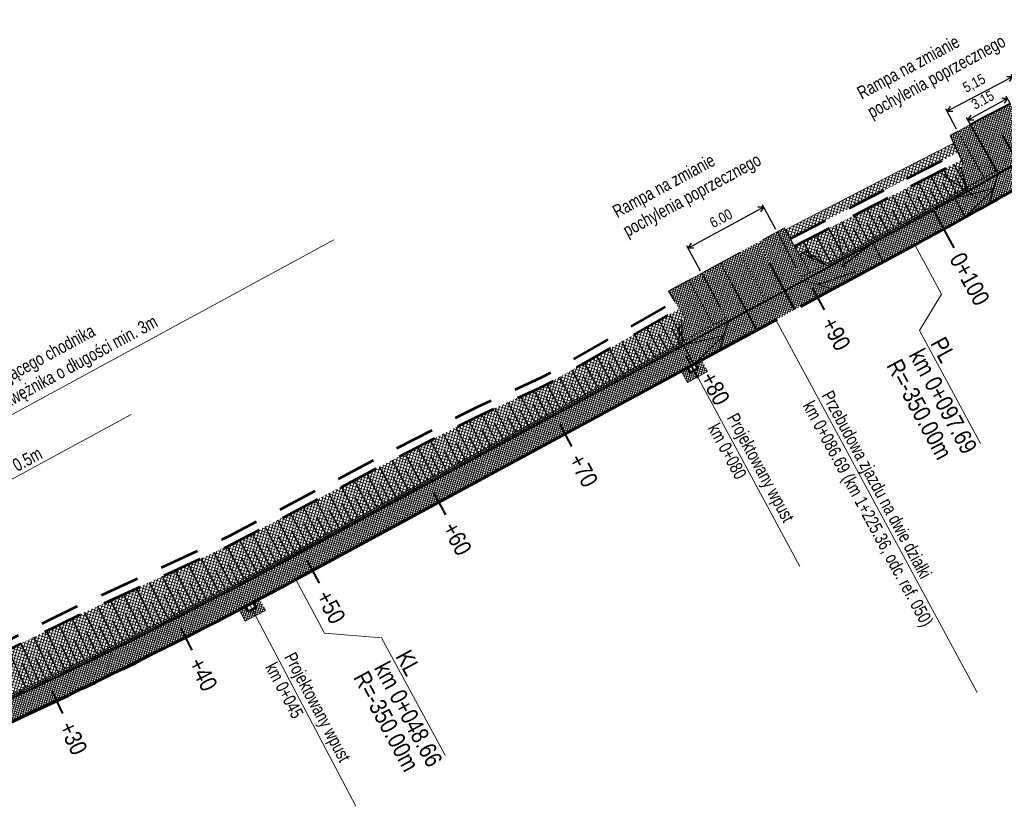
# Model space of a CAD drawing. Header units: metres. Extents: x 7437418 to 7437771, y 5556617 to 5556935.
# Tile 2 of 7: x 7437544 to 7437612, y 5556686 to 5556740. Entities that reach past the tile are written whole.
import ezdxf

# ---------------------------------------------------------------- set-up
doc = ezdxf.new("R2010")
doc.units = ezdxf.units.M
doc.header["$MEASUREMENT"] = 0
for name, pattern in [('DGN Style 2', [4.597421, 2.758453, -1.838968]), ('DGN Style 3', [6.436389, 4.597421, -1.838968]), ('DGN Style 4', [7.360471, 3.677937, -1.838968, 0.004597, -1.838968])]:
    doc.linetypes.add(name, pattern=pattern)
doc.layers.get('0').update_dxf_attribs({"color": 250})
for name, color, linetype, lineweight in [('D_balustrada', 6, 'Continuous', 30), ('D_kilometraz', 1, 'Continuous', 40), ('D_krawedz swobodna jezdni', 7, 'DGN Style 2', 30), ('D_kraweznik', 7, 'Continuous', 70), ('D_kraweznik obnizony', 7, 'DGN Style 3', 70), ('D_obrzeze', 7, 'Continuous', 40), ('D_odwodnienie liniowe_wpust', 5, 'Continuous', 53), ('D_opis trasy', 7, 'Continuous', 13), ('D_opisy', 7, 'Continuous', 13), ('D_osie', 1, 'DGN Style 4', 40), ('D_plantowanie', 102, 'DGN Style 2', 30), ('D_pobocze', 7, 'Continuous', 13), ('D_rampa', 7, 'DGN Style 2', 30), ('D_sciek kolejowy', 5, 'DGN Style 2', 53), ('D_sciek korytkowy', 4, 'DGN Style 2', 53), ('D_skarpa umocnienie', 9, 'Continuous', 0), ('D_skarpa-symbol', 7, 'Continuous', 30), ('D_wymiary', 7, 'Continuous', 13), ('D_zakres', 7, 'DGN Style 2', 13), ('DS_chodniki', 4, 'Continuous', 0), ('DS_nawierzchnia bitumiczna odtworzenie', 252, 'Continuous', 0), ('DS_pobocze', 1, 'Continuous', 0), ('DS_zjazdy kostka', 30, 'Continuous', 0), ('DS_zjazdy kruszywo', 2, 'Continuous', 0)]:
    doc.layers.add(name, color=color, linetype=linetype, lineweight=lineweight)
doc.layers.add('DS_niwelowanie', color=7, linetype='Continuous', lineweight=0, true_color=0x009c00)
doc.styles.add('ROMANS', font='arial.ttf', dxfattribs={"width": 0.8})
doc.styles.get("Standard").update_dxf_attribs({"font": 'txt.shx', "width": 0.75})
doc.styles.add('Style-Arial Narrow', font='ARIALN.TTF')
doc.dimstyles.new('1-500', dxfattribs={"dimscale": 10, "dimtxt": 0.1, "dimasz": 0.07, "dimexe": 0, "dimexo": 0, "dimgap": 0.05, "dimtad": 1, "dimdec": 1, "dimzin": 0, "dimtxsty": 'ROMANS', "dimcen": 0.1, "dimclrt": 256, "dimadec": 0, "dimazin": 0, "dimtfac": 0.666667, "dimtdec": 1, "dimtofl": 0, "dimtmove": 1, "dimatfit": 2, "dimfxl": 1, "dimtolj": 1, "dimtzin": 0, "dimarcsym": 0})

# ---------------------------------------------------------------- blocks, each defined once
blk = doc.blocks.new('TerminatorOpen')
at = {"color": 0, "linetype": 'ByBlock', "lineweight": -2}
for q in [(-1, 0.5), (-1, 0), (-1, -0.5)]:
    blk.add_line((0, 0), q, dxfattribs=at)
blk = doc.blocks.new('*D11')
at = {"layer": 'D_wymiary', "color": 0, "lineweight": -2}
for p, q in [((7437610.268, 5556733.69), (7437612.392, 5556734.847)), ((7437612.925, 5556734.621), (7437612.622, 5556735.178)), ((7437610.169, 5556733.119), (7437609.865, 5556733.676))]:
    blk.add_line(p, q, dxfattribs=at)
at = {"layer": 'Defpoints', "color": 0}
for p in [(7437612.708, 5556735.019), (7437613.011, 5556734.463), (7437610.255, 5556732.961)]:
    blk.add_point(p, dxfattribs=at)
at = {"layer": 'D_wymiary', "color": 0, "lineweight": -2, "xscale": 0.36, "yscale": 0.36, "zscale": 0.36}
for p, rotation in [((7437612.708, 5556735.019), 28.57741465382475), ((7437609.952, 5556733.518), 208.5774146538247)]:
    blk.add_blockref('TerminatorOpen', p, dxfattribs=dict(at, rotation=rotation))
at = {"layer": 'D_wymiary', "insert": (7437610.982, 5556734.908), "char_height": 0.72, "attachment_point": 5, "rotation": 28.57741, "style": 'Style-Arial Narrow'}
blk.add_mtext('3.15', dxfattribs=at)
blk = doc.blocks.new('*D13')
at = {"layer": 'D_wymiary', "color": 0, "lineweight": -2}
for p, q in [((7437590.777, 5556724.77), (7437595.412, 5556727.275)), ((7437596.577, 5556725.878), (7437595.643, 5556727.605)), ((7437591.328, 5556722.992), (7437590.374, 5556724.757))]:
    blk.add_line(p, q, dxfattribs=at)
at = {"layer": 'Defpoints', "color": 0}
for p in [(7437595.729, 5556727.447), (7437596.662, 5556725.719), (7437591.414, 5556722.834)]:
    blk.add_point(p, dxfattribs=at)
at = {"layer": 'D_wymiary', "color": 0, "lineweight": -2, "xscale": 0.36, "yscale": 0.36, "zscale": 0.36}
for p, rotation in [((7437595.729, 5556727.447), 28.39336528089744), ((7437590.46, 5556724.599), 208.3933652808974)]:
    blk.add_blockref('TerminatorOpen', p, dxfattribs=dict(at, rotation=rotation))
at = {"layer": 'D_wymiary', "insert": (7437592.748, 5556726.663), "char_height": 0.72, "attachment_point": 5, "rotation": 28.39337, "style": 'Style-Arial Narrow'}
blk.add_mtext('6.00', dxfattribs=at)
blk = doc.blocks.new('*D14')
at = {"layer": 'D_wymiary', "color": 0, "lineweight": -2}
for p, q in [((7437613.715, 5556735.27), (7437612.972, 5556736.682)), ((7437608.82, 5556734.294), (7437612.737, 5556736.355)), ((7437609.161, 5556732.874), (7437608.418, 5556734.286))]:
    blk.add_line(p, q, dxfattribs=at)
at = {"layer": 'Defpoints', "color": 0}
for p in [(7437613.056, 5556736.523), (7437613.799, 5556735.11), (7437609.245, 5556732.714)]:
    blk.add_point(p, dxfattribs=at)
at = {"layer": 'D_wymiary', "color": 0, "lineweight": -2, "xscale": 0.36, "yscale": 0.36, "zscale": 0.36}
for p, rotation in [((7437613.056, 5556736.523), 27.75115635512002), ((7437608.502, 5556734.127), 207.75115635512)]:
    blk.add_blockref('TerminatorOpen', p, dxfattribs=dict(at, rotation=rotation))
at = {"layer": 'D_wymiary', "insert": (7437610.41, 5556736.026), "char_height": 0.72, "attachment_point": 5, "rotation": 27.75116, "style": 'Style-Arial Narrow'}
blk.add_mtext('5,15', dxfattribs=at)

msp = doc.modelspace()

# ---------------------------------------------------------------- hatches: boundary and pattern name
at = {"layer": 'D_skarpa umocnienie'}
h = msp.add_hatch(dxfattribs=at)
h.set_pattern_fill('CROSSHATCH', color=256, style=0, pattern_type=2)
h.set_pattern_definition([(73.4667, (7437603.85341, 5556728.89666), (-0.191731, 0.0569144), []), (343.4667, (7437603.85341, 5556728.89666), (0.0569144, 0.191731), [])])
h.paths.add_polyline_path([(7437608.923, 5556731.879), (7437605.381, 5556730.055), (7437597.268, 5556725.876), (7437597.589, 5556725.254), (7437605.702, 5556729.433), (7437609.244, 5556731.257)])
h = msp.add_hatch(dxfattribs=at)
h.set_pattern_fill('CROSSHATCH', color=256, style=0, pattern_type=2)
h.set_pattern_definition([(73.4667, (7437604.92996, 5556727.38189), (-0.191731, 0.0569144), []), (343.4667, (7437604.92996, 5556727.38189), (0.0569144, 0.191731), [])])
h.paths.add_polyline_path([(7437605.413, 5556726.361, 0.003602), (7437609.809, 5556728.779), (7437609.244, 5556730.101), (7437609.471, 5556730.206), (7437609.697, 5556730.312), (7437609.508, 5556730.718), (7437605.977, 5556728.899), (7437597.875, 5556724.726), (7437598.206, 5556724.145), (7437598.422, 5556724.269), (7437598.64, 5556724.393), (7437600.053, 5556723.464)])
h = msp.add_hatch(dxfattribs=at)
h.set_pattern_fill('CROSSHATCH', color=256, style=0, pattern_type=2)
h.set_pattern_definition([(73.46674, (7437543.9148, 5556695.91894), (-0.19173095, 0.05691436), []), (343.46675, (7437543.9148, 5556695.91894), (0.05691436, 0.19173095), [])])
h.paths.add_polyline_path([(7437524.546, 5556689.317, 0.111509), (7437526.797, 5556688.154), (7437526.671, 5556687.67, 0.165218), (7437530.681, 5556687.961), (7437532.299, 5556688.645, 0.023893), (7437562.283, 5556703.048), (7437589.809, 5556717.926), (7437589.812, 5556719.439), (7437590.026, 5556719.569), (7437590.239, 5556719.7), (7437589.839, 5556720.352), (7437580.601, 5556715.082), (7437580.134, 5556714.865), (7437576.036, 5556712.988), (7437575.592, 5556712.773), (7437569.814, 5556709.802), (7437569.372, 5556709.571), (7437558.769, 5556704.01), (7437558.314, 5556703.797), (7437548.46, 5556699.241), (7437548.017, 5556699.034), (7437536.068, 5556693.16), (7437535.604, 5556692.938)])
at = {"layer": 'DS_chodniki'}
h = msp.add_hatch(dxfattribs=at)
h.set_pattern_fill('CROSSHATCH', color=256, style=0, pattern_type=2)
h.set_pattern_definition([(73.4667, (7437604.44557, 5556724.3554), (-0.1437982, 0.0426858), []), (343.4667, (7437604.44557, 5556724.3554), (0.0426858, 0.1437982), [])])
h.paths.add_polyline_path([(7437605.532, 5556726.141), (7437598.492, 5556722.336), (7437600.524, 5556721.729), (7437606.245, 5556724.822, 0.004295), (7437611.51, 5556727.726), (7437612.071, 5556729.767, -0.005364)])
h = msp.add_hatch(dxfattribs=at)
h.set_pattern_fill('CROSSHATCH', color=256, style=0, pattern_type=2)
h.set_pattern_definition([(73.46674, (7437570.81996, 5556706.75558), (-0.1437982, 0.04268577), []), (343.46675, (7437570.81996, 5556706.75558), (0.04268577, 0.1437982), [])])
h.paths.add_polyline_path([(7437562.402, 5556702.828, -0.023893), (7437532.396, 5556688.415), (7437530.778, 5556687.731, -0.394504), (7437522.445, 5556690.787), (7437521.799, 5556692.066), (7437520.46, 5556691.39), (7437521.106, 5556690.111, 0.394504), (7437531.362, 5556686.349), (7437532.98, 5556687.034, 0.021064), (7437559.623, 5556699.646), (7437559.623, 5556699.646), (7437559.888, 5556699.785, 0.002613), (7437563.116, 5556701.508), (7437592.616, 5556717.455), (7437593.223, 5556719.488)])
at = {"layer": 'DS_nawierzchnia bitumiczna odtworzenie'}
h = msp.add_hatch(dxfattribs=at)
h.set_pattern_fill('CROSSHATCH', color=256, style=0, pattern_type=2)
h.set_pattern_definition([(73.467, (7437590.9882, 5556715.62817), (-0.143798, 0.042686), []), (343.467, (7437590.9882, 5556715.62817), (0.042686, 0.143798), [])])
h.paths.add_polyline_path([(7437590.951, 5556716.554), (7437591.141, 5556716.203), (7437590.613, 5556715.917), (7437590.423, 5556716.269), (7437589.983, 5556716.031), (7437590.411, 5556715.24), (7437591.819, 5556716), (7437591.391, 5556716.792)])
h = msp.add_hatch(dxfattribs=at)
h.set_pattern_fill('CROSSHATCH', color=256, style=0, pattern_type=2)
h.set_pattern_definition([(73.467, (7437560.36012, 5556699.40724), (-0.143798, 0.042686), []), (343.467, (7437560.36012, 5556699.40724), (0.042686, 0.143798), [])])
h.paths.add_polyline_path([(7437560.154, 5556699.925), (7437560.154, 5556699.925), (7437560.34, 5556699.571), (7437559.809, 5556699.292), (7437559.623, 5556699.646, -0.000357), (7437559.18, 5556699.413), (7437559.6, 5556698.616), (7437561.016, 5556699.362), (7437560.596, 5556700.159, -0.000357)])
at = {"layer": 'DS_niwelowanie'}
h = msp.add_hatch(dxfattribs=at)
h.set_pattern_fill('CROSSHATCH', color=256, style=0, pattern_type=2)
h.set_pattern_definition([(73.467, (7437610.4342, 5556729.97554), (-0.143798, 0.042686), []), (343.467, (7437610.4342, 5556729.97554), (0.042686, 0.143798), [])])
h.paths.add_polyline_path([(7437611.077, 5556729.491), (7437609.245, 5556732.714), (7437608.716, 5556732.42), (7437609.697, 5556730.312), (7437609.244, 5556730.101), (7437609.809, 5556728.779, 0.001044)])
h = msp.add_hatch(dxfattribs=at)
h.set_pattern_fill('CROSSHATCH', color=256, style=0, pattern_type=2)
h.set_pattern_definition([(73.467, (7437598.90285, 5556723.29), (-0.143798, 0.042686), []), (343.467, (7437598.90285, 5556723.29), (0.042686, 0.143798), [])])
h.paths.add_polyline_path([(7437600.053, 5556723.464), (7437598.64, 5556724.393), (7437598.206, 5556724.145), (7437598.938, 5556722.861)])
h = msp.add_hatch(dxfattribs=at)
h.set_pattern_fill('CROSSHATCH', color=256, style=0, pattern_type=2)
h.set_pattern_definition([(73.467, (7437590.83256, 5556720.0873), (-0.143798, 0.042686), []), (343.467, (7437590.83256, 5556720.0873), (0.042686, 0.143798), [])])
h.paths.add_polyline_path([(7437592.224, 5556719.232), (7437590.531, 5556722.363), (7437589.082, 5556721.59), (7437590.239, 5556719.7), (7437589.812, 5556719.439), (7437589.809, 5556717.926)])
at = {"layer": 'DS_pobocze'}
h = msp.add_hatch(dxfattribs=at)
h.set_pattern_fill('CROSSHATCH', color=256, style=0, pattern_type=2)
h.set_pattern_definition([(73.4667, (7437611.21449, 5556730.13058), (-0.143798, 0.042686), []), (343.4667, (7437611.21449, 5556730.13058), (0.042686, 0.143798), [])])
h.paths.add_polyline_path([(7437611.947, 5556729.984), (7437610.119, 5556733.2), (7437609.245, 5556732.714), (7437611.077, 5556729.491, 0.000718)])
h = msp.add_hatch(dxfattribs=at)
h.set_pattern_fill('CROSSHATCH', color=256, style=0, pattern_type=2)
h.set_pattern_definition([(73.4667, (7437598.73164, 5556722.56024), (-0.1437982, 0.0426858), []), (343.4667, (7437598.73164, 5556722.56024), (0.0426858, 0.1437982), [])])
h.paths.add_polyline_path([(7437605.532, 5556726.141, 0.005364), (7437612.071, 5556729.767), (7437611.947, 5556729.984, -0.005364), (7437605.413, 5556726.361), (7437598.373, 5556722.556), (7437598.492, 5556722.336)])
h = msp.add_hatch(dxfattribs=at)
h.set_pattern_fill('CROSSHATCH', color=256, style=0, pattern_type=2)
h.set_pattern_definition([(73.467, (7437598.35683, 5556723.14621), (-0.143798, 0.042686), []), (343.467, (7437598.35683, 5556723.14621), (0.042686, 0.143798), [])])
h.paths.add_polyline_path([(7437597.154, 5556725.993), (7437596.662, 5556725.719), (7437598.373, 5556722.556), (7437598.938, 5556722.861), (7437598.206, 5556724.145)])
h = msp.add_hatch(dxfattribs=at)
h.set_pattern_fill('CROSSHATCH', color=256, style=0, pattern_type=2)
h.set_pattern_definition([(73.467, (7437592.01335, 5556720.2077), (-0.143798, 0.042686), []), (343.467, (7437592.01335, 5556720.2077), (0.042686, 0.143798), [])])
h.paths.add_polyline_path([(7437591.414, 5556722.834), (7437590.752, 5556722.481), (7437590.531, 5556722.363), (7437592.224, 5556719.232), (7437593.104, 5556719.708)])
h = msp.add_hatch(dxfattribs=at)
h.set_pattern_fill('CROSSHATCH', color=256, style=0, pattern_type=2)
h.set_pattern_definition([(73.46674, (7437527.08768, 5556687.80706), (-0.1437982, 0.04268577), []), (343.46675, (7437527.08768, 5556687.80706), (0.04268577, 0.1437982), [])])
h.paths.add_polyline_path([(7437562.283, 5556703.048, -0.023893), (7437532.299, 5556688.645), (7437530.681, 5556687.961, -0.394504), (7437522.668, 5556690.9), (7437521.806, 5556692.07), (7437521.799, 5556692.066), (7437522.445, 5556690.787, 0.394504), (7437530.778, 5556687.731), (7437532.396, 5556688.415, 0.023893), (7437562.402, 5556702.828), (7437593.223, 5556719.488), (7437593.104, 5556719.708)])
at = {"layer": 'DS_zjazdy kostka'}
h = msp.add_hatch(dxfattribs=at)
h.set_pattern_fill('CROSSHATCH', color=256, style=0, pattern_type=2)
h.set_pattern_definition([(73.4667, (7437612.66252, 5556731.68678), (-0.143798, 0.042686), []), (343.4667, (7437612.66252, 5556731.68678), (0.042686, 0.143798), [])])
h.paths.add_polyline_path([(7437614.826, 5556731.35), (7437612.907, 5556734.654), (7437610.73, 5556733.54), (7437610.119, 5556733.2), (7437612.071, 5556729.767, 0.002279)])
h = msp.add_hatch(dxfattribs=at)
h.set_pattern_fill('CROSSHATCH', color=256, style=0, pattern_type=2)
h.set_pattern_definition([(73.467, (7437612.971, 5556729.04775), (-0.143798, 0.042686), []), (343.467, (7437612.971, 5556729.04775), (0.042686, 0.143798), [])])
h.paths.add_polyline_path([(7437612.071, 5556729.767), (7437611.51, 5556727.726, 0.002209), (7437614.198, 5556729.255), (7437613.45, 5556730.556, -0.00114)])
h = msp.add_hatch(dxfattribs=at)
h.set_pattern_fill('CROSSHATCH', color=256, style=0, pattern_type=2)
h.set_pattern_definition([(73.467, (7437598.70949, 5556720.88836), (-0.143798, 0.042686), []), (343.467, (7437598.70949, 5556720.88836), (0.042686, 0.143798), [])])
h.paths.add_polyline_path([(7437597.89, 5556720.305), (7437600.524, 5556721.729), (7437598.492, 5556722.336), (7437597.177, 5556721.625)])
h = msp.add_hatch(dxfattribs=at)
h.set_pattern_fill('CROSSHATCH', color=256, style=0, pattern_type=2)
h.set_pattern_definition([(73.467, (7437597.13235, 5556720.27443), (-0.143798, 0.042686), []), (343.467, (7437597.13235, 5556720.27443), (0.042686, 0.143798), [])])
h.paths.add_polyline_path([(7437595.251, 5556718.879), (7437597.89, 5556720.305), (7437597.177, 5556721.625), (7437594.538, 5556720.198)])
h = msp.add_hatch(dxfattribs=at)
h.set_pattern_fill('CROSSHATCH', color=256, style=0, pattern_type=2)
h.set_pattern_definition([(73.467, (7437594.213, 5556718.7843), (-0.143798, 0.042686), []), (343.467, (7437594.213, 5556718.7843), (0.042686, 0.143798), [])])
h.paths.add_polyline_path([(7437593.223, 5556719.488), (7437592.616, 5556717.455), (7437595.251, 5556718.879), (7437594.538, 5556720.198)])
at = {"layer": 'DS_zjazdy kruszywo'}
h = msp.add_hatch(dxfattribs=at)
h.set_pattern_fill('CROSSHATCH', color=256, style=0, pattern_type=2)
h.set_pattern_definition([(73.467, (7437596.90834, 5556723.37743), (-0.143798, 0.042686), []), (343.467, (7437596.90834, 5556723.37743), (0.042686, 0.143798), [])])
h.paths.add_polyline_path([(7437596.444, 5556725.598), (7437595.353, 5556724.998), (7437597.177, 5556721.625), (7437598.492, 5556722.336), (7437598.373, 5556722.556), (7437596.662, 5556725.719)])
h = msp.add_hatch(dxfattribs=at)
h.set_pattern_fill('CROSSHATCH', color=256, style=0, pattern_type=2)
h.set_pattern_definition([(73.467, (7437595.87653, 5556722.81798), (-0.143798, 0.042686), []), (343.467, (7437595.87653, 5556722.81798), (0.042686, 0.143798), [])])
h.paths.add_polyline_path([(7437595.353, 5556724.998), (7437594.039, 5556724.275), (7437595.857, 5556720.912), (7437597.177, 5556721.625)])
h = msp.add_hatch(dxfattribs=at)
h.set_pattern_fill('CROSSHATCH', color=256, style=0, pattern_type=2)
h.set_pattern_definition([(73.467, (7437594.41722, 5556721.95252), (-0.143798, 0.042686), []), (343.467, (7437594.41722, 5556721.95252), (0.042686, 0.143798), [])])
h.paths.add_polyline_path([(7437594.538, 5556720.198), (7437595.857, 5556720.912), (7437594.039, 5556724.275), (7437592.725, 5556723.552)])
h = msp.add_hatch(dxfattribs=at)
h.set_pattern_fill('CROSSHATCH', color=256, style=0, pattern_type=2)
h.set_pattern_definition([(73.467, (7437593.04147, 5556721.20658), (-0.143798, 0.042686), []), (343.467, (7437593.04147, 5556721.20658), (0.042686, 0.143798), [])])
h.paths.add_polyline_path([(7437592.725, 5556723.552), (7437591.634, 5556722.952), (7437591.414, 5556722.834), (7437593.104, 5556719.708), (7437593.223, 5556719.488), (7437594.538, 5556720.198)])

# ---------------------------------------------------------------- linework, layer by layer
at = {"layer": 'D_balustrada', "ltscale": 0.1}
msp.add_line((7437609.921, 5556728.698), (7437609.47, 5556730.21), dxfattribs=at)
at = {"layer": 'D_balustrada', "ltscale": 0.1, "flags": 128}
for points in [[(7437598.42, 5556724.27), (7437600.157, 5556723.378), (7437605.473, 5556726.251, 0.003643), (7437609.921, 5556728.698)], [(7437521.799, 5556692.066), (7437522.557, 5556690.843, 0.394504), (7437530.729, 5556687.846), (7437532.348, 5556688.53, 0.023893), (7437562.343, 5556702.938), (7437590.074, 5556717.928), (7437590.026, 5556719.569)]]:
    msp.add_lwpolyline(points, format="xyb", dxfattribs=at)
at = {"layer": 'D_kilometraz', "flags": 128}
for points in [[(7437608.999, 5556724.614), (7437607.555, 5556727.244)], [(7437599.96, 5556720.287), (7437599.127, 5556721.827)], [(7437591.163, 5556715.532), (7437590.33, 5556717.072)], [(7437582.366, 5556710.777), (7437581.533, 5556712.316)], [(7437573.568, 5556706.022), (7437572.736, 5556707.561)], [(7437564.771, 5556701.266), (7437563.939, 5556702.806)], [(7437555.902, 5556696.594), (7437555.109, 5556698.154)], [(7437546.901, 5556692.173), (7437546.152, 5556693.755)]]:
    msp.add_lwpolyline(points, dxfattribs=at)
at = {"layer": 'D_krawedz swobodna jezdni'}
for p, q in [((7437611.51, 5556727.726), (7437612.071, 5556729.767)), ((7437596.662, 5556725.719), (7437598.492, 5556722.336)), ((7437591.634, 5556722.952), (7437596.444, 5556725.598)), ((7437591.414, 5556722.834), (7437593.223, 5556719.488)), ((7437600.524, 5556721.729), (7437598.492, 5556722.336)), ((7437592.616, 5556717.455), (7437593.223, 5556719.488))]:
    msp.add_line(p, q, dxfattribs=at)
at = {"layer": 'D_kraweznik'}
for p, q in [((7437600.524, 5556721.729), (7437606.245, 5556724.822)), ((7437563.116, 5556701.508), (7437592.616, 5556717.455))]:
    msp.add_line(p, q, dxfattribs=at)
for centre, start, end in [((7437439.812, 5557032.718), 298.39337, 299.37761), ((7437396.683, 5557009.404), 292.91854, 298.39337)]:
    msp.add_arc(centre, 350, start, end, dxfattribs=at)
at = {"layer": 'D_kraweznik obnizony'}
msp.add_line((7437592.616, 5556717.455), (7437600.524, 5556721.729), dxfattribs=at)
msp.add_arc((7437439.812, 5557032.718), 350, 299.37761, 300.39004, dxfattribs=at)
at = {"layer": 'D_obrzeze'}
for p, q in [((7437610.119, 5556733.2), (7437612.071, 5556729.767)), ((7437562.402, 5556702.828), (7437605.532, 5556726.141))]:
    msp.add_line(p, q, dxfattribs=at)
at = {"layer": 'D_obrzeze', "flags": 128}
msp.add_lwpolyline([(7437610.119, 5556733.2), (7437610.73, 5556733.54), (7437612.907, 5556734.654)], dxfattribs=at)
at = {"layer": 'D_obrzeze'}
for centre, start, end in [((7437439.812, 5557032.718), 298.39337, 301.22152), ((7437396.683, 5557009.404), 292.91854, 298.39337)]:
    msp.add_arc(centre, 348.5, start, end, dxfattribs=at)
at = {"layer": 'D_odwodnienie liniowe_wpust', "flags": 128}
for points in [[(7437590.613, 5556715.917), (7437591.141, 5556716.203), (7437590.951, 5556716.554), (7437590.423, 5556716.269), (7437590.613, 5556715.917)], [(7437559.809, 5556699.292), (7437560.34, 5556699.571), (7437560.154, 5556699.925), (7437559.623, 5556699.646), (7437559.809, 5556699.292)]]:
    msp.add_lwpolyline(points, close=True, dxfattribs=at)
at = {"layer": 'D_opis trasy'}
for p, q in [((7437606.579, 5556718.847), (7437608.109, 5556721.374)), ((7437565.131, 5556697.78), (7437569.103, 5556697.448))]:
    msp.add_line(p, q, dxfattribs=at)
at = {"layer": 'D_opis trasy', "flags": 128}
for points in [[(7437606.245, 5556724.822), (7437608.109, 5556721.374)], [(7437606.579, 5556718.847), (7437610.827, 5556710.989)], [(7437563.116, 5556701.508), (7437565.131, 5556697.78)], [(7437569.103, 5556697.448), (7437573.525, 5556689.269)]]:
    msp.add_lwpolyline(points, dxfattribs=at)
at = {"layer": 'D_opisy'}
for p, q in [((7437596.57, 5556719.592), (7437610.6, 5556693.638)), ((7437590.687, 5556716.412), (7437598.248, 5556702.425)), ((7437559.888, 5556699.785), (7437567.303, 5556685.72))]:
    msp.add_line(p, q, dxfattribs=at)
at = {"layer": 'D_opisy', "flags": 128}
for points in [[(7437607.924, 5556729.902), (7437610.566, 5556728.1)], [(7437601.415, 5556723.093), (7437600.759, 5556726.212)], [(7437565.772, 5556725.167), (7437518.481, 5556699.525), (7437514.813, 5556688.66)], [(7437551.662, 5556713.009), (7437527.957, 5556700.156), (7437524.29, 5556689.291)]]:
    msp.add_lwpolyline(points, dxfattribs=at)
at = {"layer": 'D_osie'}
for p, q in [((7437614.198, 5556729.255), (7437611.513, 5556733.927)), ((7437597.89, 5556720.305), (7437595.353, 5556724.998)), ((7437595.251, 5556718.879), (7437592.72, 5556723.562))]:
    msp.add_line(p, q, dxfattribs=at)
at = {"layer": 'D_plantowanie', "flags": 128}
for points in [[(7437609.245, 5556732.714), (7437608.716, 5556732.42), (7437609.697, 5556730.312), (7437609.244, 5556730.101), (7437609.809, 5556728.779)], [(7437598.206, 5556724.145), (7437598.64, 5556724.393), (7437600.053, 5556723.464)], [(7437590.752, 5556722.481), (7437589.082, 5556721.59), (7437590.239, 5556719.7), (7437589.812, 5556719.439), (7437589.809, 5556717.926)]]:
    msp.add_lwpolyline(points, dxfattribs=at)
at = {"layer": 'D_pobocze', "flags": 128}
for points in [[(7437610.119, 5556733.2), (7437609.245, 5556732.714), (7437611.077, 5556729.491)], [(7437596.444, 5556725.598), (7437597.154, 5556725.993), (7437598.938, 5556722.861)], [(7437591.634, 5556722.952), (7437590.531, 5556722.363), (7437592.224, 5556719.232)]]:
    msp.add_lwpolyline(points, dxfattribs=at)
for points in [[(7437598.373, 5556722.556), (7437605.413, 5556726.361, 0.005364), (7437611.947, 5556729.984)], [(7437522.668, 5556690.9, 0.394504), (7437530.681, 5556687.961), (7437532.299, 5556688.645, 0.023893), (7437562.283, 5556703.048), (7437593.104, 5556719.708)]]:
    msp.add_lwpolyline(points, format="xyb", dxfattribs=at)
at = {"layer": 'D_rampa'}
for p, q in [((7437611.79, 5556728.747), (7437609.031, 5556728.052)), ((7437609.767, 5556726.745), (7437611.79, 5556728.747)), ((7437609.767, 5556726.745), (7437609.031, 5556728.052)), ((7437603.33, 5556724.951), (7437599.508, 5556722.032)), ((7437604.043, 5556723.631), (7437603.33, 5556724.951)), ((7437599.508, 5556722.032), (7437604.043, 5556723.631)), ((7437592.92, 5556718.471), (7437590.144, 5556717.823)), ((7437590.857, 5556716.504), (7437592.92, 5556718.471)), ((7437590.857, 5556716.504), (7437590.144, 5556717.823))]:
    msp.add_line(p, q, dxfattribs=at)
at = {"layer": 'D_sciek kolejowy'}
for p, q in [((7437605.702, 5556729.433), (7437609.244, 5556731.257)), ((7437605.977, 5556728.899), (7437609.519, 5556730.724))]:
    msp.add_line(p, q, dxfattribs=at)
at = {"layer": 'D_sciek korytkowy'}
for p, q in [((7437597.589, 5556725.254), (7437605.702, 5556729.433)), ((7437597.864, 5556724.721), (7437605.977, 5556728.899))]:
    msp.add_line(p, q, dxfattribs=at)
at = {"layer": 'D_sciek korytkowy', "flags": 128}
for points in [[(7437524.195, 5556689.833), (7437535.38, 5556693.497), (7437535.806, 5556693.7), (7437547.757, 5556699.575), (7437548.207, 5556699.785), (7437558.061, 5556704.342), (7437558.502, 5556704.548), (7437569.093, 5556710.103), (7437569.538, 5556710.335), (7437575.324, 5556713.309), (7437575.78, 5556713.531), (7437579.883, 5556715.409), (7437580.325, 5556715.615), (7437589.534, 5556720.869)], [(7437524.381, 5556689.263), (7437535.604, 5556692.938), (7437536.068, 5556693.16), (7437548.017, 5556699.034), (7437548.46, 5556699.241), (7437558.314, 5556703.797), (7437558.769, 5556704.01), (7437569.372, 5556709.571), (7437569.814, 5556709.802), (7437575.592, 5556712.773), (7437576.036, 5556712.988), (7437580.134, 5556714.865), (7437580.601, 5556715.082), (7437589.839, 5556720.352)]]:
    msp.add_lwpolyline(points, dxfattribs=at)
at = {"layer": 'D_skarpa umocnienie'}
for p, q in [((7437605.381, 5556730.055), (7437608.923, 5556731.879)), ((7437609.244, 5556731.257), (7437608.923, 5556731.879)), ((7437597.268, 5556725.876), (7437605.381, 5556730.055)), ((7437597.268, 5556725.876), (7437597.589, 5556725.254))]:
    msp.add_line(p, q, dxfattribs=at)
at = {"layer": 'D_skarpa-symbol', "flags": 128}
for points in [[(7437609.166, 5556728.422), (7437608.249, 5556730.07)], [(7437609.871, 5556728.813), (7437608.962, 5556730.437)], [(7437607.416, 5556727.454), (7437606.482, 5556729.16)], [(7437608.292, 5556727.937), (7437607.364, 5556729.614)], [(7437608.729, 5556728.18), (7437608.195, 5556729.142)], [(7437609.603, 5556728.665), (7437609.074, 5556729.612)], [(7437606.538, 5556726.975), (7437605.596, 5556728.703)], [(7437607.854, 5556727.694), (7437607.316, 5556728.672)], [(7437604.781, 5556726.02), (7437603.824, 5556727.79)], [(7437605.66, 5556726.496), (7437604.709, 5556728.246)], [(7437606.099, 5556726.735), (7437605.555, 5556727.737)], [(7437606.977, 5556727.214), (7437606.436, 5556728.204)], [(7437603.901, 5556725.544), (7437602.935, 5556727.332)], [(7437605.221, 5556726.257), (7437604.672, 5556727.27)], [(7437602.142, 5556724.593), (7437601.156, 5556726.416)], [(7437603.022, 5556725.069), (7437602.046, 5556726.874)], [(7437604.341, 5556725.782), (7437603.789, 5556726.804)], [(7437601.262, 5556724.118), (7437600.267, 5556725.958)], [(7437602.582, 5556724.831), (7437602.02, 5556725.87)], [(7437603.462, 5556725.306), (7437602.904, 5556726.337)], [(7437599.204, 5556723.72), (7437598.489, 5556725.042)], [(7437600.383, 5556723.642), (7437599.378, 5556725.5)], [(7437601.702, 5556724.355), (7437601.136, 5556725.403)], [(7437599.943, 5556723.404), (7437599.367, 5556724.47)], [(7437600.822, 5556723.88), (7437600.251, 5556724.937)], [(7437589.443, 5556717.729), (7437588.452, 5556719.561)], [(7437590.178, 5556718.126), (7437589.179, 5556719.976)], [(7437588.563, 5556717.253), (7437587.584, 5556719.066)], [(7437589.883, 5556717.966), (7437589.313, 5556719.02)], [(7437587.684, 5556716.778), (7437586.715, 5556718.57)], [(7437589.003, 5556717.491), (7437588.439, 5556718.534)], [(7437585.924, 5556715.827), (7437584.977, 5556717.579)], [(7437586.804, 5556716.302), (7437585.846, 5556718.074)], [(7437587.244, 5556716.54), (7437586.691, 5556717.563)], [(7437588.123, 5556717.015), (7437587.565, 5556718.049)], [(7437585.044, 5556715.351), (7437584.108, 5556717.083)], [(7437586.364, 5556716.064), (7437585.816, 5556717.077)], [(7437583.285, 5556714.4), (7437582.371, 5556716.092)], [(7437584.165, 5556714.875), (7437583.239, 5556716.587)], [(7437584.605, 5556715.113), (7437584.068, 5556716.106)], [(7437585.484, 5556715.589), (7437584.942, 5556716.592)], [(7437582.405, 5556713.924), (7437581.502, 5556715.596)], [(7437583.725, 5556714.638), (7437583.194, 5556715.621)], [(7437581.526, 5556713.449), (7437580.633, 5556715.1)], [(7437582.845, 5556714.162), (7437582.319, 5556715.135)], [(7437579.766, 5556712.498), (7437578.814, 5556714.26)], [(7437580.646, 5556712.973), (7437579.725, 5556714.677)], [(7437581.086, 5556713.211), (7437580.562, 5556714.181)], [(7437581.965, 5556713.687), (7437581.445, 5556714.649)], [(7437578.007, 5556711.547), (7437576.991, 5556713.425)], [(7437578.887, 5556712.022), (7437577.903, 5556713.843)], [(7437580.206, 5556712.736), (7437579.666, 5556713.734)], [(7437577.127, 5556711.071), (7437576.08, 5556713.008)], [(7437578.447, 5556711.785), (7437577.875, 5556712.841)], [(7437579.326, 5556712.26), (7437578.771, 5556713.288)], [(7437575.368, 5556710.12), (7437574.295, 5556712.106)], [(7437576.247, 5556710.596), (7437575.184, 5556712.563)], [(7437577.567, 5556711.309), (7437576.98, 5556712.395)], [(7437574.488, 5556709.645), (7437573.405, 5556711.648)], [(7437575.808, 5556710.358), (7437575.202, 5556711.478)], [(7437576.687, 5556710.834), (7437576.087, 5556711.944)], [(7437572.729, 5556708.694), (7437571.626, 5556710.734)], [(7437573.608, 5556709.169), (7437572.515, 5556711.191)], [(7437574.928, 5556709.883), (7437574.317, 5556711.012)], [(7437571.849, 5556708.218), (7437570.736, 5556710.277)], [(7437573.168, 5556708.931), (7437572.548, 5556710.079)], [(7437574.048, 5556709.407), (7437573.433, 5556710.545)], [(7437570.089, 5556707.267), (7437568.961, 5556709.355)], [(7437570.969, 5556707.743), (7437569.847, 5556709.819)], [(7437572.289, 5556708.456), (7437571.664, 5556709.613)], [(7437569.21, 5556706.792), (7437568.075, 5556708.891)], [(7437570.529, 5556707.505), (7437569.895, 5556708.678)], [(7437571.409, 5556707.98), (7437570.779, 5556709.146)], [(7437567.45, 5556705.841), (7437566.304, 5556707.962)], [(7437568.33, 5556706.316), (7437567.189, 5556708.426)], [(7437569.65, 5556707.029), (7437569.012, 5556708.208)], [(7437566.571, 5556705.365), (7437565.418, 5556707.497)], [(7437567.89, 5556706.078), (7437567.247, 5556707.268)], [(7437568.77, 5556706.554), (7437568.13, 5556707.738)], [(7437564.811, 5556704.414), (7437563.647, 5556706.568)], [(7437565.691, 5556704.89), (7437564.532, 5556707.033)], [(7437567.011, 5556705.603), (7437566.364, 5556706.798)], [(7437563.932, 5556703.938), (7437562.761, 5556706.104)], [(7437565.251, 5556704.652), (7437564.599, 5556705.858)], [(7437566.131, 5556705.127), (7437565.482, 5556706.328)], [(7437562.172, 5556702.988), (7437560.994, 5556705.177)], [(7437563.052, 5556703.463), (7437561.875, 5556705.639)], [(7437564.371, 5556704.176), (7437563.716, 5556705.388)], [(7437561.291, 5556702.515), (7437560.111, 5556704.714)], [(7437562.612, 5556703.225), (7437561.951, 5556704.448)], [(7437563.492, 5556703.701), (7437562.834, 5556704.918)], [(7437559.526, 5556701.575), (7437558.343, 5556703.811)], [(7437560.41, 5556702.042), (7437559.232, 5556704.253)], [(7437561.731, 5556702.751), (7437561.07, 5556703.98)], [(7437558.642, 5556701.107), (7437557.442, 5556703.394)], [(7437559.968, 5556701.808), (7437559.31, 5556703.048)], [(7437560.85, 5556702.278), (7437560.189, 5556703.512)], [(7437556.868, 5556700.182), (7437555.638, 5556702.56)], [(7437557.755, 5556700.644), (7437556.539, 5556702.976)], [(7437559.084, 5556701.341), (7437558.418, 5556702.604)], [(7437555.09, 5556699.267), (7437553.834, 5556701.726)], [(7437555.979, 5556699.725), (7437554.735, 5556702.143)], [(7437557.312, 5556700.413), (7437556.631, 5556701.724)], [(7437558.198, 5556700.876), (7437557.526, 5556702.164)], [(7437554.198, 5556698.815), (7437552.933, 5556701.309)], [(7437556.424, 5556699.953), (7437555.738, 5556701.286)], [(7437552.412, 5556697.915), (7437551.132, 5556700.476)], [(7437553.306, 5556698.363), (7437552.031, 5556700.892)], [(7437554.644, 5556699.041), (7437553.947, 5556700.413)], [(7437555.535, 5556699.496), (7437554.841, 5556700.849)], [(7437550.621, 5556697.026), (7437549.331, 5556699.643)], [(7437551.517, 5556697.469), (7437550.229, 5556700.059)], [(7437553.752, 5556698.589), (7437553.05, 5556699.979)], [(7437549.723, 5556696.585), (7437548.427, 5556699.225)], [(7437551.965, 5556697.692), (7437551.256, 5556699.114)], [(7437552.859, 5556698.138), (7437552.154, 5556699.546)], [(7437547.924, 5556695.711), (7437546.647, 5556698.36)], [(7437548.824, 5556696.147), (7437547.537, 5556698.798)], [(7437550.172, 5556696.805), (7437549.46, 5556698.255)], [(7437551.069, 5556697.246), (7437550.359, 5556698.684)], [(7437547.023, 5556695.278), (7437545.761, 5556697.925)], [(7437549.274, 5556696.365), (7437548.562, 5556697.826)], [(7437545.216, 5556694.42), (7437543.98, 5556697.049)], [(7437546.12, 5556694.848), (7437544.867, 5556697.485)], [(7437547.474, 5556695.493), (7437546.774, 5556696.953)], [(7437548.374, 5556695.929), (7437547.668, 5556697.389)], [(7437544.311, 5556693.995), (7437543.087, 5556696.61)], [(7437546.571, 5556695.063), (7437545.877, 5556696.519)], [(7437544.763, 5556694.207), (7437544.084, 5556695.654)], [(7437545.669, 5556694.633), (7437544.982, 5556696.086)]]:
    msp.add_lwpolyline(points, dxfattribs=at)
at = {"layer": 'D_zakres', "flags": 128}
for points in [[(7437589.983, 5556716.031), (7437590.411, 5556715.24), (7437591.819, 5556716), (7437591.391, 5556716.792)], [(7437559.18, 5556699.413), (7437559.6, 5556698.616), (7437561.016, 5556699.362), (7437560.596, 5556700.159)]]:
    msp.add_lwpolyline(points, dxfattribs=at)

# ---------------------------------------------------------------- texts
at = {"layer": 'D_kilometraz', "char_height": 1.2, "line_spacing_factor": 1.6, "style": 'Style-Arial Narrow'}
for s, insert, attachment_point, rotation in [('0+100', (7437609.678, 5556724.417), 1, 298.7722), ('+90', (7437600.197, 5556719.647), 4, 298.39337), ('+80', (7437591.785, 5556715.845), 4, 298.39337), ('+70', (7437582.603, 5556710.137), 4, 298.39337), ('+60', (7437573.806, 5556705.382), 4, 298.39337), ('+50', (7437565.009, 5556700.627), 4, 298.39337), ('+40', (7437556.129, 5556695.949), 4, 296.97599), ('+30', (7437547.115, 5556691.522), 4, 295.33897)]:
    msp.add_mtext(s, dxfattribs=dict(at, insert=insert, attachment_point=attachment_point, rotation=rotation))
at = {"layer": 'D_opis trasy', "char_height": 1.2, "rotation": 298.39337, "style": 'Style-Arial Narrow'}
for s, insert, attachment_point, line_spacing_factor in [('R=-350.00m', (7437608.379, 5556710.017), 6, 0.35), ('PL\\Pkm 0+097.69', (7437607.077, 5556717.84), 4, 0.85), ('R=-350.00m', (7437571.236, 5556688.292), 6, 0.35), ('KL\\Pkm 0+048.66', (7437569.814, 5556696.046), 4, 0.85)]:
    msp.add_mtext(s, dxfattribs=dict(at, insert=insert, attachment_point=attachment_point, line_spacing_factor=line_spacing_factor))
at = {"layer": 'D_opisy', "char_height": 0.9, "attachment_point": 1}
for s, insert, rotation in [('\\fArial|b0|i0|c238238|p39;Rampa na zmianie\\Ppochylenia poprzecznego', (7437602.123, 5556735.718), 28.46675), ('\\fArial|b0|i0|c238238|p39;Rampa na zmianie\\Ppochylenia poprzecznego', (7437585.092, 5556727.458), 28.46675), ('\\fArial|b0|i0|c238238|p39;Obniżenie krawężnika do 2cm na ostatnim 4 metrowym odcinku istniejącego chodnika\\Poraz wyprofilowanie rampy zejściowej z wysokości 12cm do 2cm krawężnika o długości min. 3m  \\Pwraz z przebrukowaniem chodnika', (7437517.251, 5556702.21), 28.46675), ('\\pt11;\\fArial|b0|i0|c238238|p39;Przebudowa zjazdu na dwie działki\\Pkm 0+086.69 (km 1+225.36, odc. ref. 050)', (7437600.529, 5556714.769), 298.39337), ('\\pt11;\\fArial|b0|i0|c238238|p39;Projektowany wpust\\Pkm 0+080', (7437593.924, 5556713.202), 298.39337), ('\\fArial|b0|i0|c238238|p39;Wydłużenie istniejącego przepustu fi 900 o 0.5m', (7437527.342, 5556701.141), 28.46675), ('\\pt11;\\fArial|b0|i0|c238238|p39;Projektowany wpust\\Pkm 0+045', (7437563.091, 5556696.542), 297.7945)]:
    msp.add_mtext(s, dxfattribs=dict(at, insert=insert, rotation=rotation))

# ---------------------------------------------------------------- dimensions: what is measured, and where the dimension line sits
at = {"layer": 'D_wymiary'}
dim = msp.add_linear_dim(base=(7437613.056, 5556736.523), p1=(7437609.245, 5556732.714), p2=(7437613.799, 5556735.11), angle=27.75116, dimstyle='1-500', override={"dimscale": 1, "dimtxt": 0.72, "dimasz": 0.36, "dimexe": 0.18, "dimexo": 0.18, "dimgap": 0.36, "dimdec": 2, "dimzin": 3, "dimtxsty": 'Style-Arial Narrow', "dimblk": 'TerminatorOpen', "dimcen": 0.36, "dimtdec": 2, "dimtofl": 1, "dimtmove": 0, "dimatfit": 1, "dimfrac": 2, "dimtolj": 0, "dimtzin": 3}, dxfattribs=at)
dim.commit()
dim.dimension.update_dxf_attribs({"geometry": '*D14', "text_midpoint": (7437610.41, 5556736.026)})
for base, p1, p2, angle, text, picture, middle in [((7437612.708, 5556735.019), (7437610.255, 5556732.961), (7437613.011, 5556734.463), 28.57741, '3.15', '*D11', (7437610.982, 5556734.908)), ((7437595.729, 5556727.447), (7437591.414, 5556722.834), (7437596.662, 5556725.719), 28.39337, '6.00', '*D13', (7437592.748, 5556726.663))]:
    dim = msp.add_linear_dim(base=base, p1=p1, p2=p2, angle=angle, text=text, dimstyle='1-500', override={"dimscale": 1, "dimtxt": 0.72, "dimasz": 0.36, "dimexe": 0.18, "dimexo": 0.18, "dimgap": 0.36, "dimdec": 2, "dimzin": 3, "dimtxsty": 'Style-Arial Narrow', "dimblk": 'TerminatorOpen', "dimcen": 0.36, "dimtdec": 2, "dimtofl": 1, "dimtmove": 0, "dimatfit": 1, "dimfrac": 2, "dimtolj": 0, "dimtzin": 3}, dxfattribs=at)
    dim.commit()
    dim.dimension.update_dxf_attribs({"geometry": picture, "text_midpoint": middle})

doc.saveas('drawing.dxf')
